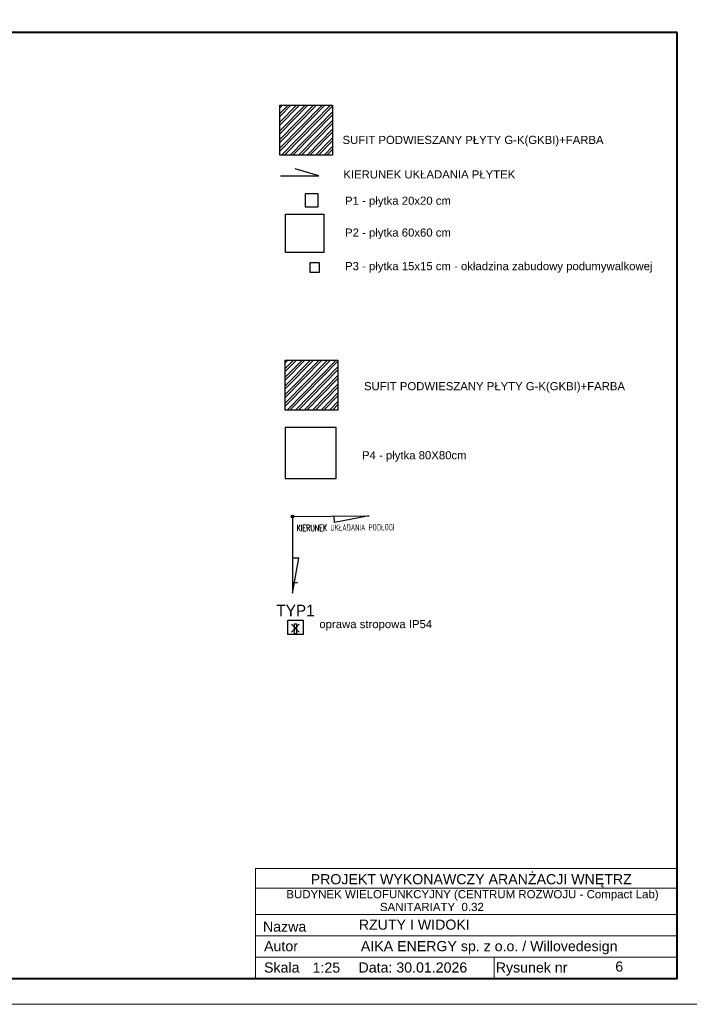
# Model space of a CAD drawing. Header units: centimetres. Extents: x -15121 to 30567, y -60641 to 0.
# Tile 209 of 256: x 9320 to 10370, y -25975 to -24429. Entities that reach past the tile are written whole.
import ezdxf
from ezdxf.enums import TextEntityAlignment as Align

# ---------------------------------------------------------------- set-up
doc = ezdxf.new("R2010")
doc.units = ezdxf.units.CM
doc.header["$LTSCALE"] = 60
doc.layers.add('A Obramowanie', color=7, linetype='Continuous', lineweight=15, plot=False)
doc.layers.add('A Ramka', color=5, linetype='Continuous', lineweight=40)
doc.layers.add('A tabelka ogólna 25', color=7, linetype='Continuous', lineweight=20)
for name, color, linetype in [('AIKA lampy sanitariaty', 3, 'Continuous'), ('AIKA sufity podwieszane', 8, 'Continuous'), ('AIKA widokowe', 7, 'Continuous')]:
    doc.layers.add(name, color=color, linetype=linetype)
doc.styles.add('Annotative', font='arial.ttf')
doc.styles.add('RomanS', font='romans.shx')
doc.styles.add('TableTextStyle', font='txt')

msp = doc.modelspace()

# ---------------------------------------------------------------- hatches: boundary and pattern name
at = {"layer": 'AIKA sufity podwieszane', "transparency": 33554610}
h = msp.add_hatch(dxfattribs=at)
h.set_pattern_fill('ANSI32', color=8, angle=0.6)
h.set_pattern_definition([(45.6, (4819.921, 946.98), (-6.8053523, 6.6642933), []), (45.6, (4824.411, 947.027), (-6.8053523, 6.6642933), [])])
h.paths.add_polyline_path([(9810.6218, -24641.7287), (9810.6218, -24563.1247), (9728.0414, -24563.1247), (9728.0414, -24641.7287)])
h = msp.add_hatch(dxfattribs=at)
h.set_pattern_fill('ANSI32', color=8, angle=0.6)
h.set_pattern_definition([(45.6, (4828.545, 546.509), (-6.8053523, 6.6642933), []), (45.6, (4833.0345, 546.556), (-6.8053523, 6.6642933), [])])
h.paths.add_polyline_path([(9819.245, -25042.2001), (9819.245, -24963.5961), (9736.6647, -24963.5961), (9736.6647, -25042.2001)])

# ---------------------------------------------------------------- linework, layer by layer
at = {"color": 2}
msp.add_line((9749.6325, -25312.6649), (9755.6325, -25312.6649), dxfattribs=at)
at = {"layer": 'A Obramowanie', "transparency": 33554610}
msp.add_lwpolyline([(10389.0664, -25975.0194), (8155.9272, -25975.0194), (8155.9272, -24408.9094), (10389.0664, -24408.9094)], close=True, dxfattribs=at)
at = {"layer": 'A Ramka', "transparency": 33554610}
msp.add_lwpolyline([(10351.4715, -24449.4644), (8193.5221, -24449.4644), (8193.5221, -25934.4644), (10351.4715, -25934.4644)], close=True, dxfattribs=at)
at = {"layer": 'A tabelka ogólna 25', "transparency": 33554610}
for p, q in [((9690.1281, -25761.5532), (10351.4715, -25761.5532)), ((9690.1281, -25761.5532), (9690.1281, -25934.6915)), ((10351.4715, -25761.5532), (10351.4715, -25934.6915)), ((9690.1281, -25834.2449), (10351.4715, -25834.2449)), ((9690.1281, -25834.2449), (10351.4715, -25834.2449)), ((9690.1281, -25867.7271), (10351.4715, -25867.7271)), ((9690.1281, -25867.7271), (10351.4715, -25867.7271)), ((9690.1281, -25901.2093), (10351.4715, -25901.2093)), ((9690.1281, -25901.2093), (10351.4715, -25901.2093)), ((10064.3496, -25901.2093), (10064.3496, -25934.6915)), ((9690.1281, -25934.4644), (10351.4715, -25934.4644)), ((9690.1281, -25934.4644), (10351.4715, -25934.4644))]:
    msp.add_line(p, q, dxfattribs=at)
at = {"layer": 'A tabelka ogólna 25', "linetype": 'ByBlock', "transparency": 33554610}
msp.add_line((9690.4876, -25792.8783), (10351.831, -25792.8783), dxfattribs=at)
at = {"layer": 'AIKA lampy sanitariaty'}
for p, q in [((9746.559, -25378.424), (9758.7061, -25390.5711)), ((9746.559, -25390.5711), (9758.7061, -25378.424))]:
    msp.add_line(p, q, dxfattribs=at)
for points in [[(9740.806, -25371.9823), (9764.643, -25371.9823), (9764.643, -25394.2613), (9740.806, -25394.2613)], [(9751.2789, -25377.5056), (9754.1445, -25377.5056), (9754.1445, -25393.2956), (9751.2789, -25393.2956)]]:
    msp.add_lwpolyline(points, close=True, dxfattribs=at)
at = {"layer": 'AIKA sufity podwieszane', "color": 7, "transparency": 33554610}
for points in [[(9728.0414, -24563.1247), (9810.6218, -24563.1247), (9810.6218, -24641.7287), (9728.0414, -24641.7287)], [(9736.6647, -24963.5961), (9819.245, -24963.5961), (9819.245, -25042.2001), (9736.6647, -25042.2001)]]:
    msp.add_lwpolyline(points, close=True, dxfattribs=at)
at = {"layer": 'AIKA widokowe', "color": 2}
for p, q in [((9813.704, -25218.4333), (9813.609, -25208.4822)), ((9868.3211, -25207.9596), (9813.704, -25218.4333)), ((9748.1363, -25329.3175), (9758.0879, -25274.6028)), ((9758.0879, -25274.6028), (9748.1363, -25274.6028))]:
    msp.add_line(p, q, dxfattribs=at)
at = {"layer": 'AIKA widokowe', "color": 6}
msp.add_lwpolyline([(9729.2189, -24674.0726), (9789.2189, -24674.0726), (9752.4399, -24663.2823)], dxfattribs=at)
at = {"layer": 'AIKA widokowe', "color": 8}
for points in [[(9768.011, -24722.7413), (9788.011, -24722.7413), (9788.011, -24702.7413), (9768.011, -24702.7413)], [(9737.2196, -24734.3132), (9797.4196, -24734.3132), (9797.4196, -24794.5132), (9737.2196, -24794.5132)], [(9775.2292, -24825.7216), (9790.2292, -24825.7216), (9790.2292, -24810.7216), (9775.2292, -24810.7216)], [(9736.6647, -25149.6564), (9816.6647, -25149.6564), (9816.6647, -25069.6564), (9736.6647, -25069.6564)]]:
    msp.add_lwpolyline(points, close=True, dxfattribs=at)
at = {"layer": 'AIKA widokowe', "color": 2}
for points in [[(9748.1169, -25209.1079), (9868.3211, -25207.9596)], [(9748.1363, -25209.1078), (9748.1363, -25329.3175)]]:
    msp.add_lwpolyline(points, dxfattribs=at)
msp.add_circle((9748.1266, -25209.1078), 2, dxfattribs=at)
msp.add_circle((9748.1266, -25209.1078), 2, dxfattribs=at)

# ---------------------------------------------------------------- texts
at = {"layer": 'A tabelka ogólna 25', "transparency": 33554610, "style": 'Annotative'}
for s, height, p in [('KIERUNEK UKŁADANIA PŁYTEK', 12.727273, (9962.6011, -24665.6597)), ('PROJEKT WYKONAWCZY ARANŻACJI WNĘTRZ', 15.909091, (10028.3941, -25770.6314)), ('BUDYNEK WIELOFUNKCYJNY (CENTRUM ROZWOJU - Compact Lab) ', 12.886364, (10032.8309, -25795.699))]:
    msp.add_text(s, height=height, dxfattribs=at).set_placement(p, align=Align.TOP_CENTER)
for s, height, p in [('SANITARIATY  0.32', 12.886364, (9885.1447, -25828.5941)), ('Nazwa ', 15.90909, (9701.6812, -25860.9938)), ('RZUTY I WIDOKI', 15.909091, (9851.9999, -25857.8964)), ('Autor', 15.90909, (9703.42, -25891.6467)), ('AIKA ENERGY sp. z o.o. / Willovedesign', 15.909091, (9855.2568, -25891.6467)), ('Skala ', 15.90909, (9703.42, -25925.1289)), (' Rysunek nr ', 15.909091, (10060.6996, -25925.1289)), ('6', 15.9091, (10254.3721, -25923.6207)), (' 1:25', 15.90909, (9773.4085, -25925.3561)), (' Data: 30.01.2026', 15.909091, (9845.4228, -25925.1289))]:
    msp.add_text(s, height=height, dxfattribs=at).set_placement(p)
at = {"layer": 'A tabelka ogólna 25', "transparency": 33554610, "char_height": 12.727273, "attachment_point": 1, "style": 'Annotative'}
for s, insert in [('{\\C7;\\P\\P\\fArial|b0|i0|c238|p34;SUFIT PODWIESZANY PŁYTY G-K(GKBI)+FARBA}', (9826.5043, -24569.1234)), ('{\\C7;\\P\\PP1 - płytka 20x20 cm}', (9830.4749, -24664.5423)), ('{\\C7;\\P\\PP2 - płytka 60x60 cm}', (9830.4749, -24714.5725)), ('{\\C7;\\P\\PP3 - płytka 15x15 cm - okładzina zabudowy podumywalkowej}', (9830.4749, -24767.2687)), ('{\\C7;\\P\\P\\fArial|b0|i0|c238|p34;SUFIT PODWIESZANY PŁYTY G-K(GKBI)+FARBA}', (9860.1209, -24955.7712)), ('{\\C7;\\P\\PP4 - płytka 80X80cm }', (9857.0272, -25064.2088))]:
    msp.add_mtext(s, dxfattribs=dict(at, insert=insert))
at = {"layer": 'A tabelka ogólna 25', "transparency": 33554610, "insert": (9780.2478, -25329.2971), "char_height": 12.727273, "width": 285.521666, "attachment_point": 1, "style": 'Annotative'}
msp.add_mtext('{\\C7;\\P\\P  oprawa stropowa IP54}', dxfattribs=at)
at = {"layer": 'AIKA lampy sanitariaty', "style": 'TableTextStyle'}
msp.add_text('TYP1', height=18, dxfattribs=at).set_placement((9722.613, -25365.7488))
at = {"layer": 'AIKA widokowe', "color": 2, "insert": (9754.3559, -25222.3632), "char_height": 10, "width": 237.48282, "attachment_point": 1, "rotation": 0.5473205, "style": 'RomanS'}
msp.add_mtext('{\\W0.6;KIERUNEK UKŁADANIA PODŁOGI}', dxfattribs=at)

doc.saveas('drawing.dxf')
